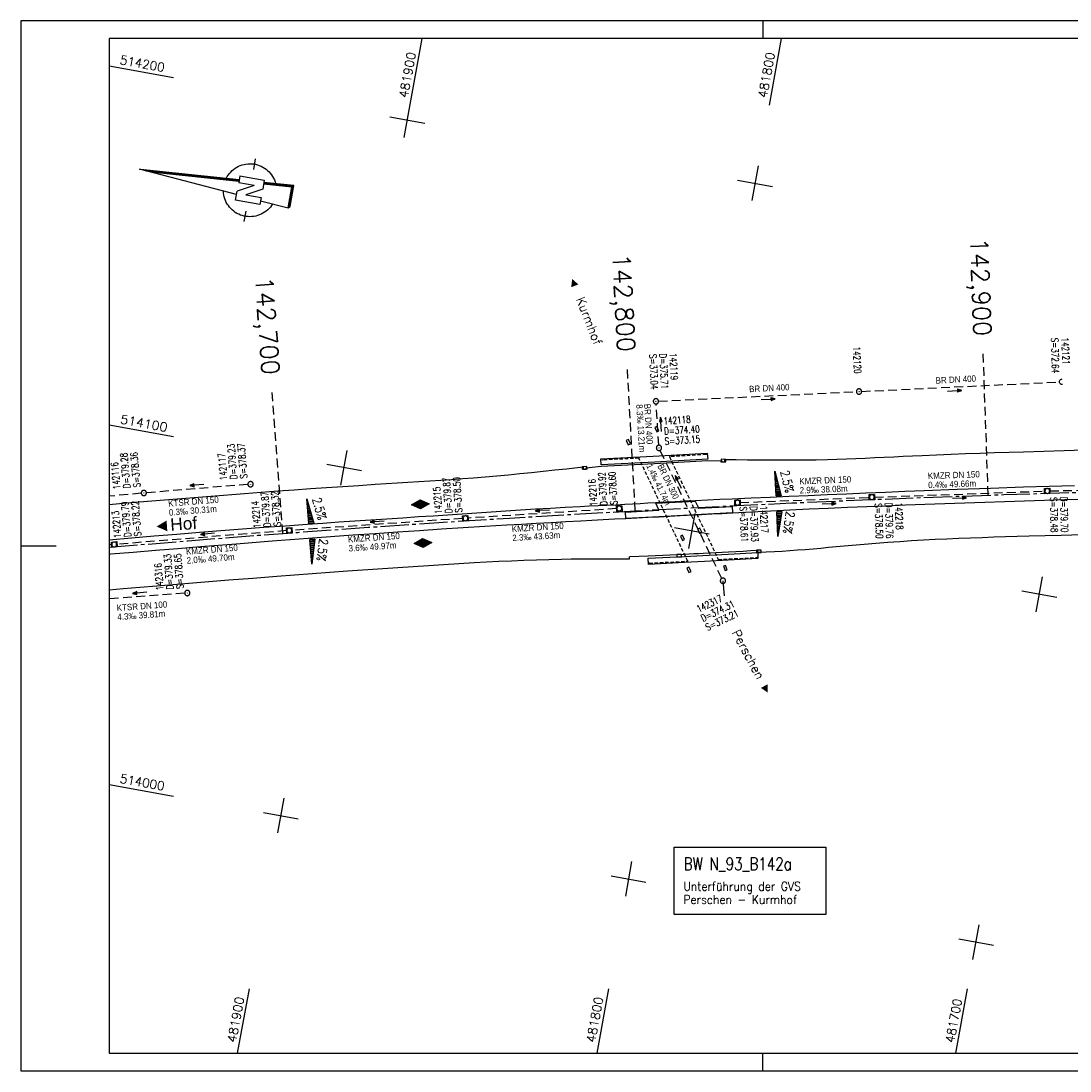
# Model space of a CAD drawing. Extents: x 4513916 to 4515051, y 5481959 to 5482256.
# Tile 1 of 5: x 4513916 to 4514213, y 5481959 to 5482256. Entities that reach past the tile are written whole.
import ezdxf
from ezdxf.enums import TextEntityAlignment as Align

# ---------------------------------------------------------------- set-up
doc = ezdxf.new("R2010")
doc.units = 0
doc.header["$LTSCALE"] = 10
doc.header["$MEASUREMENT"] = 0
for name, pattern in [('ACHSE', [5.5, 4, -0.5, 0.5, -0.5]), ('AUSGEZOGEN', [0]), ('LT00', [0]), ('LT17', [0.15, 0.1, -0.05]), ('STRICHLINIE2', [0.375, 0.25, -0.125])]:
    doc.linetypes.add(name, pattern=pattern)
doc.layers.get('0').update_dxf_attribs({"linetype": 'LT00'})
for name, color, linetype in [('-BESCH', 7, 'STRICHLINIE2'), ('-BESCH-nachrichtlich', 81, 'STRICHLINIE2'), ('-BKAN012', 140, 'LT00'), ('-BKAN013', 140, 'LT00'), ('-BSCH012', 5, 'LT00'), ('-BSCH013', 5, 'LT00'), ('-Halt-Pfeil', 4, 'LT00'), ('-RICHTUNG-NAME', 250, 'Continuous'), ('1401', 7, 'Continuous'), ('A-TEXT-KILOMETER', 30, 'LT17'), ('AX-020', 250, 'ACHSE'), ('BW-SCHRIFT', 20, 'AUSGEZOGEN'), ('HTP_OST', 11, 'LT00'), ('HTP_WEST', 11, 'LT00'), ('ORTSNAMEN', 7, 'Continuous'), ('QUER_OST', 11, 'LT00'), ('QUER_WEST', 11, 'LT00'), ('RAHMEN', 250, 'Continuous'), ('V_AFBR_BAB', 250, 'LT00'), ('V_BR_KAPPE', 30, 'LT00'), ('V_BR_WID', 30, 'LT17'), ('V_KA_MULD', 182, 'LT00'), ('V_KA_PRUF', 182, 'LT00'), ('V_RASTER', 250, 'LT00'), ('V_SINKK', 182, 'LT00'), ('V_UK_DURCH', 182, 'LT00')]:
    doc.layers.add(name, color=color, linetype=linetype)
doc.styles.add('Arial', font='arial.ttf')
doc.styles.add('Haltungsbeschriftung', font='arial.ttf', dxfattribs={"width": 0.75})
doc.styles.add('Kilometrierung', font='romans.shx')
doc.styles.add('ROMANS', font='romans.shx')
doc.styles.add('schachtbeschriftung', font='romans.shx', dxfattribs={"width": 0.75, "height": 0.2})
doc.styles.get("Standard").update_dxf_attribs({"font": 'romans.shx', "width": 0.8})

# ---------------------------------------------------------------- blocks, each defined once
blk = doc.blocks.new('SYMB1401')
at = {"color": 0, "linetype": 'ByBlock'}
for p, q in [((-0.397083, 0.691572), (0.022917, 6.361572)), ((0.392917, 0.691572), (-0.007083, 5.958572)), ((0.402917, 0.691572), (-0.002083, 6.025572)), ((0.412917, 0.691572), (0.002917, 6.092572)), ((0.422917, 0.691572), (0.007917, 6.159572)), ((0.432917, 0.691572), (0.012917, 6.226572)), ((0.442917, 0.691572), (0.017917, 6.293572)), ((0.022917, 6.361572), (0.452917, 0.691572)), ((0.352917, 0.691572), (-0.027083, 5.691572)), ((0.362917, 0.691572), (-0.022083, 5.758572)), ((0.372917, 0.691572), (-0.017083, 5.825572)), ((0.382917, 0.691572), (-0.012083, 5.892572)), ((-0.727083, -0.708428), (-0.727083, 0.691572)), ((-0.727083, 0.691572), (-0.217083, 0.691572)), ((0.272917, -0.198428), (-0.217083, 0.691572)), ((0.272917, -0.198428), (0.272917, 0.691572)), ((0.672917, 0.691572), (0.272917, 0.691572)), ((0.672917, 0.691572), (0.672917, -0.708428)), ((0.162917, -0.708428), (-0.327083, 0.181572)), ((-0.327083, 0.181572), (-0.327083, -0.708428)), ((-1.827083, -0.008428), (-1.227083, -0.008428)), ((1.172916, -0.008428), (1.772917, -0.008428)), ((-0.327083, -0.708428), (-0.727083, -0.708428)), ((-0.507083, -0.708428), (-0.627083, -2.308428)), ((0.672917, -0.708428), (0.162917, -0.708428)), ((0.572917, -2.308428), (0.452917, -0.708428)), ((0.582916, -2.318428), (0.462917, -0.708428)), ((0.682917, -2.408428), (0.552917, -0.708428)), ((-0.627083, -2.308428), (0.572917, -2.308428)), ((-0.617083, -2.318428), (0.582916, -2.318428))]:
    blk.add_line(p, q, dxfattribs=at)
for points in [[(-1.526069, -0.059916), (-1.526094, 0.050035), (-1.518071, 0.159693), (-1.502041, 0.268469), (-1.47809, 0.37578), (-1.446348, 0.481049), (-1.406984, 0.583712), (-1.360209, 0.683217), (-1.306276, 0.779032), (-1.245473, 0.87064), (-1.178126, 0.957552), (-1.104597, 1.0393), (-1.025281, 1.115445), (-0.940603, 1.185579), (-0.851018, 1.249326), (-0.757006, 1.306344), (-0.659072, 1.356326), (-0.557742, 1.399004), (-0.45356, 1.434149), (-0.347084, 1.461573)], [(0.392916, 1.431572), (0.497466, 1.396917), (0.599189, 1.354678), (0.697537, 1.305084), (0.791977, 1.248403), (0.882001, 1.184941), (0.967121, 1.11504), (1.04688, 1.039078), (1.120846, 0.957464), (1.18862, 0.87064), (1.249835, 0.779074), (1.304163, 0.68326), (1.351308, 0.583716), (1.391017, 0.480979), (1.423076, 0.375604), (1.44731, 0.268159), (1.463591, 0.159225), (1.471828, 0.049389), (1.471979, -0.060755)], [(-0.557083, -1.408428), (-0.658433, -1.365798), (-0.75639, -1.315862), (-0.850428, -1.258889), (-0.940044, -1.195184), (-1.024754, -1.125089), (-1.104106, -1.048981), (-1.177673, -0.967268), (-1.245061, -0.880388), (-1.305907, -0.788808), (-1.359886, -0.693019), (-1.406707, -0.593536), (-1.446119, -0.490891), (-1.477911, -0.385637), (-1.501912, -0.278338), (-1.517993, -0.169569), (-1.526069, -0.059916)], [(1.471979, -0.060755), (1.464042, -0.170612), (1.44806, -0.279591), (1.42412, -0.387102), (1.39235, -0.492564), (1.352922, -0.59541), (1.30605, -0.695083), (1.251985, -0.791045), (1.19102, -0.882778), (1.123485, -0.969787), (1.049743, -1.051603), (0.970192, -1.127784), (0.885263, -1.197918), (0.795414, -1.261626), (0.701129, -1.318565), (0.602918, -1.368428)], [(-0.607083, -2.328428), (0.592916, -2.328428), (0.472917, -0.708428)], [(-0.597083, -2.338428), (0.602917, -2.338428), (0.482917, -0.708428)], [(-0.587083, -2.348428), (0.612917, -2.348428), (0.492917, -0.708428)], [(-0.577083, -2.358428), (0.622917, -2.358428), (0.502917, -0.708428)], [(-0.567083, -2.368428), (0.632917, -2.368428), (0.512917, -0.708428)], [(-0.557083, -2.378428), (0.642917, -2.378428), (0.522917, -0.708428)], [(-0.547083, -2.388428), (0.652917, -2.388428), (0.532917, -0.708428)], [(-0.537083, -2.398428), (0.662917, -2.398428), (0.542917, -0.708428)], [(-0.532084, -2.403428), (0.672917, -2.403428), (0.547917, -0.708428)], [(-0.627083, -2.308428), (-0.527083, -2.408428), (0.682917, -2.408428)]]:
    blk.add_lwpolyline(points, dxfattribs=at)
blk = doc.blocks.new('SYMB1107')
at = {"color": 0, "linetype": 'ByBlock'}
for points in [[(-0.2, 0, 0), (-0.196157, 0.039018, 0), (-0.184776, 0.076537, 0), (-0.166294, 0.111114, 0), (-0.141421, 0.141421, 0), (-0.111114, 0.166294, 0), (-0.076537, 0.184776, 0), (-0.039018, 0.196157, 0), (0, 0.2, 0)], [(0, 0.2, 0), (0.039018, 0.196157, 0), (0.076537, 0.184776, 0), (0.111114, 0.166294, 0), (0.141421, 0.141421, 0), (0.166294, 0.111114, 0), (0.184776, 0.076537, 0), (0.196157, 0.039018, 0), (0.2, 0, 0)]]:
    blk.add_polyline3d(points, dxfattribs=at)
blk = doc.blocks.new('SYMB0003')
at = {"color": 0, "linetype": 'ByBlock'}
for p, q in [((-0.015712, 0), (0.010166, 0.012015)), ((0, -0.021257), (-0.015712, 0)), ((0.010166, 0.012015), (0, -0.021257))]:
    blk.add_line(p, q, dxfattribs=at)
for points in [[(-0.031395, 0.499013), (-0.093691, 0.491144), (-0.154509, 0.475528), (-0.21289, 0.452414), (-0.267913, 0.422164), (-0.318712, 0.385257), (-0.364484, 0.342274), (-0.404509, 0.293893), (-0.438154, 0.240877), (-0.464888, 0.184062), (-0.484292, 0.124345), (-0.496058, 0.062667), (-0.5, 0)], [(-0.5, 0), (-0.496058, -0.062667), (-0.484292, -0.124345), (-0.464888, -0.184062), (-0.438154, -0.240877), (-0.404509, -0.293893), (-0.364485, -0.342274), (-0.318712, -0.385257), (-0.267914, -0.422164), (-0.21289, -0.452414), (-0.154509, -0.475529), (-0.093691, -0.491144), (-0.031395, -0.499014), (0.031395, -0.499014)], [(0.5, 0), (0.496057, 0.062667), (0.484292, 0.124345), (0.464888, 0.184062), (0.438153, 0.240877), (0.404509, 0.293893), (0.364484, 0.342274), (0.318712, 0.385257), (0.267913, 0.422164), (0.21289, 0.452414), (0.154509, 0.475528), (0.093691, 0.491144), (0.031395, 0.499013), (-0.031395, 0.499013)], [(0.031395, -0.499014), (0.093691, -0.491144), (0.154509, -0.475529), (0.21289, -0.452414), (0.267914, -0.422164), (0.318712, -0.385257), (0.364485, -0.342274), (0.404509, -0.293893), (0.438154, -0.240877), (0.464889, -0.184062), (0.484292, -0.124345), (0.496058, -0.062667), (0.5, 0)]]:
    blk.add_lwpolyline(points, dxfattribs=at)
blk = doc.blocks.new('SYMB1210')
at = {"color": 0, "linetype": 'ByBlock'}
blk.add_line((0.018815, -0.179014), (0.055623, -0.17119), dxfattribs=at)
for points in [[(-0.2, -0.2), (-0.2, 0.2), (0.2, 0.2), (0.2, -0.2), (-0.2, -0.2)], [(0.018815, 0.179014), (-0.018815, 0.179014), (-0.055623, 0.17119), (-0.09, 0.155885), (-0.120444, 0.133766), (-0.145623, 0.105801), (-0.164438, 0.073213), (-0.176067, 0.037424), (-0.18, 0)], [(-0.18, 0), (-0.176067, -0.037424), (-0.164438, -0.073213), (-0.145623, -0.105801), (-0.120444, -0.133766), (-0.09, -0.155885), (-0.055623, -0.17119), (-0.018815, -0.179014), (0.018815, -0.179014)], [(0.18, 0), (0.176067, 0.037424), (0.164438, 0.073213), (0.145623, 0.105801), (0.120444, 0.133766), (0.09, 0.155885), (0.055623, 0.17119), (0.018815, 0.179014)], [(0.055623, -0.17119), (0.09, -0.155885), (0.120444, -0.133766), (0.145623, -0.105801), (0.164438, -0.073213), (0.176067, -0.037424), (0.18, 0)]]:
    blk.add_lwpolyline(points, dxfattribs=at)
blk = doc.blocks.new('SYMB0011')
at = {"color": 0, "linetype": 'ByBlock'}
for p, q in [((0.5, 0), (-0.5, 0)), ((0, 0.5), (0, -0.5))]:
    blk.add_line(p, q, dxfattribs=at)
blk = doc.blocks.new('SYMB0652')
at = {"color": 0, "linetype": 'ByBlock'}
blk.add_lwpolyline([(-0.15, -0.075), (0.15, -0.075), (0.15, 0.075), (-0.15, 0.075), (-0.15, -0.075)], dxfattribs=at)
blk = doc.blocks.new('SYMB0071')
at = {"color": 0, "linetype": 'ByBlock'}
for p, q in [((-0.5, 0), (0, 0.25)), ((0, -0.25), (-0.5, 0)), ((-0.5, 0), (-0.5, 0)), ((-0.48, -0.01), (-0.48, 0.01)), ((-0.46, -0.02), (-0.46, 0.02)), ((-0.44, -0.03), (-0.44, 0.03)), ((-0.42, -0.04), (-0.42, 0.04)), ((-0.4, -0.05), (-0.4, 0.05)), ((-0.38, -0.06), (-0.38, 0.06)), ((-0.36, -0.07), (-0.36, 0.07)), ((-0.34, -0.08), (-0.34, 0.08)), ((-0.32, -0.09), (-0.32, 0.09)), ((-0.3, -0.1), (-0.3, 0.1)), ((-0.28, -0.11), (-0.28, 0.11)), ((-0.26, -0.12), (-0.26, 0.12)), ((-0.24, -0.13), (-0.24, 0.13)), ((-0.22, -0.14), (-0.22, 0.14)), ((-0.2, -0.15), (-0.2, 0.15)), ((-0.18, -0.16), (-0.18, 0.16)), ((-0.16, -0.17), (-0.16, 0.17)), ((-0.14, -0.18), (-0.14, 0.18)), ((-0.12, -0.19), (-0.12, 0.19)), ((-0.1, -0.2), (-0.1, 0.2)), ((-0.08, -0.21), (-0.08, 0.21)), ((-0.06, -0.22), (-0.06, 0.22)), ((-0.04, -0.23), (-0.04, 0.23)), ((-0.02, -0.24), (-0.02, 0.24)), ((0, 0.25), (0.5, 0)), ((0, -0.25), (0, 0.25)), ((0.5, 0), (0, -0.25)), ((0.02, -0.24), (0.02, 0.24)), ((0.04, -0.23), (0.04, 0.23)), ((0.06, -0.22), (0.06, 0.22)), ((0.08, -0.21), (0.08, 0.21)), ((0.1, -0.2), (0.1, 0.2)), ((0.12, -0.19), (0.12, 0.19)), ((0.14, -0.18), (0.14, 0.18)), ((0.16, -0.17), (0.16, 0.17)), ((0.18, -0.16), (0.18, 0.16)), ((0.2, -0.15), (0.2, 0.15)), ((0.22, -0.14), (0.22, 0.14)), ((0.24, -0.13), (0.24, 0.13)), ((0.26, -0.12), (0.26, 0.12)), ((0.28, -0.11), (0.28, 0.11)), ((0.3, -0.1), (0.3, 0.1)), ((0.32, -0.09), (0.32, 0.09)), ((0.34, -0.08), (0.34, 0.08)), ((0.36, -0.07), (0.36, 0.07)), ((0.38, -0.06), (0.38, 0.06)), ((0.4, -0.05), (0.4, 0.05)), ((0.42, -0.04), (0.42, 0.04)), ((0.44, -0.03), (0.44, 0.03)), ((0.46, -0.02), (0.46, 0.02)), ((0.48, -0.01), (0.48, 0.01))]:
    blk.add_line(p, q, dxfattribs=at)
blk = doc.blocks.new('A$C15010528')
at = {"layer": 'QUER_OST'}
for p, q in [((0.001, 0.693), (0, 0.693)), ((0.003, 0.663), (0.01, 0.664)), ((0.018, 0.634), (0.005, 0.633)), ((0.007, 0.603), (0.026, 0.605)), ((0.034, 0.575), (0.009, 0.573)), ((0.011, 0.544), (0.042, 0.546)), ((0.05, 0.516), (0.014, 0.514)), ((0.016, 0.484), (0.059, 0.487)), ((0.067, 0.457), (0.018, 0.454)), ((0.02, 0.424), (0.075, 0.428)), ((0.083, 0.398), (0.022, 0.394)), ((0.025, 0.364), (0.091, 0.369)), ((0.1, 0.339), (0.027, 0.334)), ((0.029, 0.304), (0.108, 0.31)), ((0.116, 0.28), (0.031, 0.274)), ((0.033, 0.244), (0.124, 0.251)), ((0.132, 0.222), (0.036, 0.214)), ((0.038, 0.185), (0.14, 0.192)), ((0.149, 0.163), (0.04, 0.155)), ((0.042, 0.125), (0.157, 0.133)), ((0.165, 0.104), (0.044, 0.095)), ((0.047, 0.065), (0.173, 0.074)), ((0.181, 0.045), (0.049, 0.035)), ((0.051, 0.005), (0.19, 0.015))]:
    blk.add_line(p, q, dxfattribs=at)
blk.add_lwpolyline([(0.191, 0.01), (0.051, 0), (0, 0.698), (0.191, 0.01)], dxfattribs=at)
at = {"layer": 'QUER_OST', "style": 'ROMANS', "width": 0.8}
blk.add_text('2.5%', height=0.25, rotation=285.5097, dxfattribs=at).set_placement((0.15, 0.689))
blk = doc.blocks.new('SYMB0070')
at = {"color": 0, "linetype": 'ByBlock'}
for p, q in [((-0.5, 0), (0.2, 0)), ((0.5, 0), (0.2, 0.1)), ((0.2, 0.1), (0.2, 0)), ((0.468, 0), (0.21, 0.086)), ((0.21, 0.086), (0.21, -0.086)), ((0.21, -0.086), (0.468, 0)), ((0.22, -0.072), (0.437, 0)), ((0.23, -0.058), (0.405, 0)), ((0.24, -0.045), (0.374, 0)), ((0.342, 0), (0.25, 0.031)), ((0.25, 0.031), (0.25, -0.031)), ((0.25, -0.031), (0.342, 0)), ((0.26, -0.017), (0.31, 0)), ((0.27, -0.003), (0.279, 0))]:
    blk.add_line(p, q, dxfattribs=at)
for points in [[(0.2, 0), (0.2, -0.1), (0.5, 0)], [(0.437, 0), (0.22, 0.072), (0.22, -0.072)], [(0.405, 0), (0.23, 0.058), (0.23, -0.058)], [(0.374, 0), (0.24, 0.045), (0.24, -0.045)], [(0.31, 0), (0.26, 0.017), (0.26, -0.017)], [(0.279, 0), (0.27, 0.003), (0.27, -0.003)]]:
    blk.add_lwpolyline(points, dxfattribs=at)

msp = doc.modelspace()

# ---------------------------------------------------------------- linework, layer by layer
at = {"layer": '-BESCH'}
for p, q in [((4514096.28, 5482136.45), (4514095.53, 5482148.13)), ((4514114.11, 5482098.77), (4514096.65, 5482135.02)), ((4513979.99, 5482125.36), (4513951.28, 5482123)), ((4514206.98, 5482123.52), (4514255.9, 5482124.64)), ((4513949.79, 5482122.87), (4513940.76, 5482122.03)), ((4514119.31, 5482120.24), (4514155.86, 5482121.71)), ((4514157.35, 5482121.76), (4514205.49, 5482123.47)), ((4514084.35, 5482118.51), (4514042.31, 5482115.83)), ((4514040.81, 5482115.73), (4513992.45, 5482112.4)), ((4513990.96, 5482112.29), (4513942.91, 5482108.43)), ((4513941.41, 5482108.31), (4513940.76, 5482108.25)), ((4513962.09, 5482094.59), (4513940.76, 5482092.99))]:
    msp.add_line(p, q, dxfattribs=at)
at = {"layer": '-BESCH-nachrichtlich'}
for p, q in [((4514153.7, 5482151.67), (4514209.69, 5482154.35)), ((4514096.22, 5482148.91), (4514152.21, 5482151.6))]:
    msp.add_line(p, q, dxfattribs=at)
at = {"layer": '-BSCH013'}
msp.add_line((4514114.43, 5482098.1), (4514114.76, 5482093.89), dxfattribs=at)
at = {"layer": 'A-TEXT-KILOMETER', "ltscale": 2.5}
for p, q in [((4514189.52, 5482122.33), (4514188.11, 5482162.3)), ((4514089.62, 5482117.91), (4514087.41, 5482157.84)), ((4513989.83, 5482111.49), (4513986.85, 5482151.38))]:
    msp.add_line(p, q, dxfattribs=at)
at = {"layer": 'AX-020', "ltscale": 0.2, "flags": 128}
msp.add_lwpolyline([(4513940.76, 5482107.61), (4513943.02, 5482107.8), (4513962.97, 5482109.43), (4513982.92, 5482110.98), (4513994.13, 5482111.81), (4514014.1, 5482113.24), (4514034.06, 5482114.59), (4514054.04, 5482115.85), (4514074.01, 5482117.04), (4514094, 5482118.15), (4514113.98, 5482119.17), (4514133.97, 5482120.12), (4514153.97, 5482120.99), (4514173.97, 5482121.77), (4514193.97, 5482122.48), (4514213.97, 5482123.11), (4514233.97, 5482123.66), (4514253.98, 5482124.12), (4514273.99, 5482124.51), (4514294, 5482124.82), (4514314.01, 5482125.05), (4514334.03, 5482125.19), (4514354.04, 5482125.26), (4514374.05, 5482125.25), (4514394.06, 5482125.16), (4514414.08, 5482124.98), (4514434.09, 5482124.73), (4514454.1, 5482124.4), (4514474.11, 5482123.98), (4514494.11, 5482123.49), (4514514.12, 5482122.92), (4514534.12, 5482122.27), (4514554.12, 5482121.53), (4514574.12, 5482120.72), (4514594.11, 5482119.83), (4514614.1, 5482118.86), (4514634.09, 5482117.81), (4514654.07, 5482116.67), (4514674.04, 5482115.46), (4514694.01, 5482114.17), (4514713.98, 5482112.8), (4514733.94, 5482111.35), (4514753.89, 5482109.82), (4514773.84, 5482108.21), (4514793.78, 5482106.51), (4514813.72, 5482104.74), (4514833.65, 5482102.89), (4514853.57, 5482100.97), (4514865.76, 5482099.73)], dxfattribs=at)
at = {"layer": 'BW-SCHRIFT'}
msp.add_lwpolyline([(4514100.59, 5482022.8), (4514143.58, 5482022.8), (4514143.58, 5482003.69), (4514100.59, 5482003.69)], close=True, dxfattribs=at)
at = {"layer": 'QUER_OST'}
for p, q in [((4513996.71, 5482121.27), (4513996.7, 5482121.27)), ((4513996.72, 5482120.97), (4513996.79, 5482120.98)), ((4513996.88, 5482120.68), (4513996.75, 5482120.67)), ((4513996.77, 5482120.37), (4513996.96, 5482120.39)), ((4513997.04, 5482120.09), (4513996.79, 5482120.07)), ((4513996.81, 5482119.77), (4513997.12, 5482119.8)), ((4513997.2, 5482119.5), (4513996.83, 5482119.48)), ((4513996.86, 5482119.18), (4513997.28, 5482119.21)), ((4513997.37, 5482118.91), (4513996.88, 5482118.88)), ((4513996.9, 5482118.58), (4513997.45, 5482118.62)), ((4513997.53, 5482118.32), (4513996.92, 5482118.28)), ((4513996.94, 5482117.98), (4513997.61, 5482118.03)), ((4513997.69, 5482117.73), (4513996.97, 5482117.68)), ((4513996.99, 5482117.38), (4513997.78, 5482117.44)), ((4513997.86, 5482117.14), (4513997.01, 5482117.08)), ((4513997.03, 5482116.78), (4513997.94, 5482116.85)), ((4513998.02, 5482116.55), (4513997.05, 5482116.48)), ((4513997.08, 5482116.18), (4513998.1, 5482116.26)), ((4513998.18, 5482115.96), (4513997.1, 5482115.89)), ((4513997.12, 5482115.59), (4513998.27, 5482115.67)), ((4513998.35, 5482115.38), (4513997.14, 5482115.29)), ((4513997.16, 5482114.99), (4513998.43, 5482115.08)), ((4513998.51, 5482114.79), (4513997.19, 5482114.69)), ((4513997.21, 5482114.39), (4513998.59, 5482114.49))]:
    msp.add_line(p, q, dxfattribs=at)
msp.add_lwpolyline([(4513998.61, 5482114.44), (4513997.21, 5482114.34), (4513996.7, 5482121.32), (4513998.61, 5482114.44)], dxfattribs=at)
at = {"layer": 'QUER_WEST'}
for p, q in [((4514131.07, 5482117.64), (4514129.68, 5482117.57)), ((4514129.7, 5482117.27), (4514131.03, 5482117.33)), ((4514130.98, 5482117.03), (4514129.71, 5482116.97)), ((4514129.73, 5482116.67), (4514130.93, 5482116.73)), ((4514130.89, 5482116.43), (4514129.74, 5482116.37)), ((4514129.75, 5482116.07), (4514130.84, 5482116.12)), ((4514130.8, 5482115.82), (4514129.77, 5482115.77)), ((4514129.78, 5482115.47), (4514130.75, 5482115.52)), ((4514130.7, 5482115.22), (4514129.8, 5482115.17)), ((4514129.81, 5482114.87), (4514130.66, 5482114.91)), ((4514130.61, 5482114.61), (4514129.82, 5482114.57)), ((4514129.84, 5482114.27), (4514130.57, 5482114.31)), ((4514130.52, 5482114.01), (4514129.85, 5482113.98)), ((4514129.86, 5482113.68), (4514130.47, 5482113.7)), ((4514130.43, 5482113.4), (4514129.88, 5482113.38)), ((4514129.89, 5482113.08), (4514130.38, 5482113.1)), ((4514130.34, 5482112.8), (4514129.91, 5482112.78)), ((4514129.92, 5482112.48), (4514130.29, 5482112.49)), ((4513998.93, 5482109.85), (4513997.55, 5482109.75)), ((4513997.57, 5482109.45), (4513998.9, 5482109.55)), ((4514130.24, 5482112.19), (4514129.93, 5482112.18)), ((4514129.95, 5482111.88), (4514130.2, 5482111.89)), ((4514130.15, 5482111.59), (4514129.96, 5482111.58)), ((4514129.98, 5482111.28), (4514130.11, 5482111.28)), ((4514130.06, 5482110.98), (4514129.99, 5482110.98)), ((4514130, 5482110.68), (4514130.01, 5482110.68)), ((4513998.86, 5482109.25), (4513997.59, 5482109.15)), ((4513997.61, 5482108.85), (4513998.82, 5482108.94)), ((4513998.78, 5482108.64), (4513997.64, 5482108.55)), ((4513997.66, 5482108.26), (4513998.74, 5482108.34)), ((4513998.71, 5482108.03), (4513997.68, 5482107.96)), ((4513997.7, 5482107.66), (4513998.67, 5482107.73)), ((4513998.63, 5482107.42), (4513997.72, 5482107.36)), ((4513997.75, 5482107.06), (4513998.59, 5482107.12)), ((4513998.56, 5482106.82), (4513997.77, 5482106.76)), ((4513997.79, 5482106.46), (4513998.52, 5482106.51)), ((4513998.48, 5482106.21), (4513997.81, 5482106.16)), ((4513997.83, 5482105.86), (4513998.44, 5482105.91)), ((4513998.4, 5482105.6), (4513997.86, 5482105.56)), ((4513997.88, 5482105.26), (4513998.37, 5482105.3)), ((4513998.33, 5482105), (4513997.9, 5482104.96)), ((4513997.92, 5482104.67), (4513998.29, 5482104.69)), ((4513998.25, 5482104.39), (4513997.94, 5482104.37)), ((4513997.97, 5482104.07), (4513998.21, 5482104.09)), ((4513998.18, 5482103.78), (4513997.99, 5482103.77)), ((4513998.01, 5482103.47), (4513998.14, 5482103.48)), ((4513998.1, 5482103.17), (4513998.03, 5482103.17)), ((4513998.05, 5482102.87), (4513998.06, 5482102.87))]:
    msp.add_line(p, q, dxfattribs=at)
for points in [[(4514131.08, 5482117.69), (4514130.01, 5482110.63), (4514129.68, 5482117.62), (4514131.08, 5482117.69)], [(4513998.94, 5482109.9), (4513998.06, 5482102.82), (4513997.54, 5482109.8), (4513998.94, 5482109.9)]]:
    msp.add_lwpolyline(points, dxfattribs=at)
at = {"layer": 'RAHMEN'}
for p, q in [((4514125.76, 5482256.45), (4514125.76, 5482251.45)), ((4513915.76, 5482107.95), (4513925.76, 5482107.95)), ((4514125.76, 5481959.45), (4514125.76, 5481964.45))]:
    msp.add_line(p, q, dxfattribs=at)
for points in [[(4513915.76, 5481959.45), (4515050.76, 5481959.45), (4515050.76, 5482256.45), (4513915.76, 5482256.45), (4513915.76, 5481959.45)], [(4513940.76, 5481964.45), (4514865.76, 5481964.45), (4514865.76, 5482251.45), (4513940.76, 5482251.45), (4513940.76, 5481964.45)]]:
    msp.add_lwpolyline(points, dxfattribs=at)
at = {"layer": 'V_AFBR_BAB'}
for p, q in [((4514124.29, 5482106.16), (4514124.34, 5482106.67)), ((4514087.96, 5482104.33), (4514087.98, 5482104.84))]:
    msp.add_line(p, q, dxfattribs=at)
for points in [[(4514216.71, 5482135.04), (4514210.98, 5482134.88), (4514205.26, 5482134.71), (4514199.53, 5482134.53), (4514195.43, 5482134.41), (4514191.32, 5482134.27), (4514187.22, 5482134.14), (4514183.11, 5482133.99), (4514179.01, 5482133.84), (4514174.91, 5482133.67), (4514170.8, 5482133.49), (4514168.12, 5482133.36), (4514165.44, 5482133.23), (4514162.77, 5482133.1), (4514160.09, 5482132.97), (4514157.41, 5482132.84), (4514154.73, 5482132.72), (4514152.05, 5482132.61), (4514149.37, 5482132.5), (4514146.69, 5482132.41), (4514144.01, 5482132.34), (4514140.78, 5482132.27), (4514137.56, 5482132.23), (4514134.33, 5482132.21), (4514131.1, 5482132.21), (4514127.87, 5482132.22), (4514124.64, 5482132.24), (4514121.41, 5482132.27), (4514118.18, 5482132.31), (4514114.95, 5482132.35)], [(4514074.9, 5482130.24), (4514070.15, 5482129.72), (4514066.87, 5482129.37), (4514063.58, 5482129.02), (4514060.29, 5482128.67), (4514056.99, 5482128.34), (4514053.7, 5482128.02), (4514050.41, 5482127.71), (4514047.11, 5482127.41), (4514043.82, 5482127.14), (4514040.73, 5482126.9), (4514037.64, 5482126.67), (4514034.55, 5482126.46), (4514031.46, 5482126.26), (4514028.37, 5482126.06), (4514025.28, 5482125.87), (4514022.19, 5482125.68), (4514019.1, 5482125.49), (4514016.01, 5482125.3), (4514011.42, 5482125.01), (4514006.84, 5482124.71), (4514002.25, 5482124.39), (4513997.66, 5482124.07), (4513993.08, 5482123.74), (4513988.49, 5482123.41), (4513978.98, 5482122.7), (4513969.47, 5482121.96), (4513959.96, 5482121.21), (4513952.77, 5482120.62), (4513945.59, 5482120.02), (4513940.76, 5482119.62)], [(4514074.9, 5482130.24), (4514074.98, 5482129.64), (4514075.72, 5482129.72), (4514075.7, 5482130.02)], [(4514075.7, 5482130.02), (4514079.95, 5482130.5), (4514095.03, 5482131.32), (4514110.12, 5482132.11), (4514114.13, 5482132.06)], [(4514114.13, 5482132.06), (4514114.16, 5482131.76), (4514114.92, 5482131.75), (4514114.95, 5482132.35)], [(4514213.91, 5482125.01), (4514206.73, 5482124.79), (4514199.54, 5482124.56), (4514190.16, 5482124.24), (4514180.77, 5482123.9), (4514171.39, 5482123.54), (4514165.89, 5482123.32), (4514160.4, 5482123.1), (4514154.91, 5482122.87), (4514149.41, 5482122.64), (4514143.92, 5482122.4), (4514138.54, 5482122.17), (4514133.17, 5482121.94), (4514127.8, 5482121.71), (4514122.42, 5482121.47), (4514117.05, 5482121.22), (4514113.54, 5482121.06), (4514110.04, 5482120.89), (4514106.53, 5482120.72), (4514103.75, 5482120.59), (4514100.96, 5482120.45), (4514098.18, 5482120.31), (4514095.4, 5482120.16), (4514093.21, 5482120.04), (4514091.03, 5482119.91), (4514088.85, 5482119.79), (4514086.66, 5482119.67), (4514084.14, 5482119.54), (4514081.61, 5482119.41), (4514079.09, 5482119.29), (4514076.56, 5482119.17), (4514074.03, 5482119.04), (4514069.82, 5482118.82), (4514065.61, 5482118.58), (4514061.39, 5482118.33), (4514057.18, 5482118.07), (4514052.97, 5482117.81), (4514048.86, 5482117.54), (4514044.75, 5482117.26), (4514040.64, 5482116.99), (4514036.53, 5482116.71), (4514032.42, 5482116.43), (4514028.31, 5482116.15), (4514023.79, 5482115.85), (4514019.28, 5482115.55), (4514014.77, 5482115.25), (4514010.25, 5482114.95), (4514005.74, 5482114.65), (4514001.23, 5482114.34), (4513996.72, 5482114.02), (4513990.62, 5482113.59), (4513984.53, 5482113.14), (4513978.44, 5482112.68), (4513972.35, 5482112.2), (4513966.26, 5482111.72), (4513959.86, 5482111.21), (4513953.47, 5482110.69), (4513947.07, 5482110.16), (4513940.76, 5482109.63)], [(4514216.85, 5482121.14), (4514211.17, 5482120.99), (4514205.49, 5482120.83), (4514199.8, 5482120.66), (4514194.16, 5482120.48), (4514188.52, 5482120.29), (4514182.88, 5482120.1), (4514177.23, 5482119.89), (4514171.59, 5482119.68), (4514166.12, 5482119.48), (4514160.64, 5482119.26), (4514155.17, 5482119.04), (4514149.7, 5482118.81), (4514144.22, 5482118.57), (4514138.81, 5482118.32), (4514133.41, 5482118.06), (4514128, 5482117.79), (4514122.59, 5482117.52), (4514117.18, 5482117.23), (4514114.24, 5482117.08), (4514111.31, 5482116.92), (4514108.37, 5482116.76), (4514102.37, 5482116.44), (4514096.38, 5482116.14), (4514093.23, 5482115.98), (4514090.08, 5482115.82), (4514086.94, 5482115.66), (4514083.75, 5482115.49), (4514080.56, 5482115.32), (4514077.37, 5482115.15), (4514074.19, 5482114.98), (4514069.99, 5482114.75), (4514065.8, 5482114.52), (4514061.61, 5482114.29), (4514057.42, 5482114.06), (4514053.23, 5482113.82), (4514047.07, 5482113.45), (4514040.91, 5482113.07), (4514034.76, 5482112.68), (4514028.6, 5482112.28), (4514022.29, 5482111.85), (4514015.98, 5482111.42), (4514009.67, 5482110.97), (4514003.37, 5482110.52), (4513997.06, 5482110.05), (4513986.89, 5482109.29), (4513976.71, 5482108.5), (4513966.54, 5482107.7), (4513960.19, 5482107.18), (4513953.85, 5482106.66), (4513947.5, 5482106.13), (4513941.15, 5482105.59), (4513940.76, 5482105.56)], [(4514124.29, 5482106.16), (4514129, 5482106.39), (4514131.19, 5482106.52), (4514133.38, 5482106.66), (4514135.56, 5482106.82), (4514137.74, 5482107), (4514139.93, 5482107.19), (4514142.11, 5482107.38), (4514144.29, 5482107.58), (4514147.65, 5482107.88), (4514151.01, 5482108.17), (4514154.38, 5482108.46), (4514157.74, 5482108.73), (4514161.1, 5482108.99), (4514164.47, 5482109.23), (4514167.83, 5482109.46), (4514171.2, 5482109.67), (4514174.52, 5482109.85), (4514177.83, 5482110.01), (4514181.15, 5482110.15), (4514184.47, 5482110.28), (4514187.79, 5482110.39), (4514191.11, 5482110.5), (4514194.43, 5482110.6), (4514197.75, 5482110.69), (4514201.07, 5482110.78), (4514210.19, 5482111.03), (4514219.31, 5482111.27)], [(4514124.34, 5482106.67), (4514122.26, 5482106.54), (4514120.17, 5482106.41), (4514118.09, 5482106.29), (4514116, 5482106.18), (4514114.21, 5482106.09), (4514112.42, 5482106.01), (4514110.63, 5482105.93), (4514108.84, 5482105.84), (4514107.51, 5482105.77), (4514106.19, 5482105.7), (4514104.87, 5482105.62), (4514103.55, 5482105.55), (4514101.49, 5482105.44), (4514099.44, 5482105.34), (4514097.38, 5482105.25), (4514095.33, 5482105.16), (4514093.27, 5482105.07), (4514087.98, 5482104.84)], [(4513940.76, 5482095.57), (4513944.66, 5482095.9), (4513949.44, 5482096.31), (4513954.22, 5482096.72), (4513961, 5482097.28), (4513967.78, 5482097.83), (4513974.56, 5482098.37), (4513981.34, 5482098.89), (4513988.13, 5482099.41), (4513998.13, 5482100.15), (4514008.14, 5482100.88), (4514018.14, 5482101.59), (4514022.45, 5482101.88), (4514026.75, 5482102.18), (4514031.06, 5482102.46), (4514035.37, 5482102.73), (4514039.68, 5482103), (4514043.99, 5482103.25), (4514047.51, 5482103.44), (4514051.04, 5482103.62), (4514054.57, 5482103.79), (4514058.1, 5482103.93), (4514061.64, 5482104.06), (4514065.17, 5482104.17), (4514068.7, 5482104.25), (4514071.45, 5482104.29), (4514074.2, 5482104.32), (4514076.96, 5482104.33), (4514079.71, 5482104.34), (4514082.46, 5482104.34), (4514085.21, 5482104.34), (4514087.96, 5482104.33)]]:
    msp.add_lwpolyline(points, dxfattribs=at)
at = {"layer": 'V_BR_KAPPE'}
msp.add_line((4514093.36, 5482102.76), (4514093.25, 5482104.48), dxfattribs=at)
for points in [[(4514109.98, 5482134.16), (4514110.12, 5482132.48), (4514095.13, 5482131.7), (4514079.94, 5482130.92), (4514079.84, 5482132.57), (4514094.69, 5482133.34), (4514109.98, 5482134.16)], [(4514086.94, 5482115.75), (4514086.88, 5482117.56), (4514096.33, 5482118.07), (4514096.22, 5482118.32), (4514095.4, 5482120.09), (4514106.55, 5482120.67), (4514107.38, 5482118.89), (4514107.48, 5482118.62), (4514117.04, 5482119.14), (4514117.17, 5482117.3), (4514108.38, 5482116.85), (4514096.38, 5482116.22), (4514086.94, 5482115.75)], [(4514093.25, 5482104.48), (4514103.6, 5482105.02), (4514108.78, 5482105.29), (4514115.95, 5482105.63), (4514124.31, 5482106.11)], [(4514124.31, 5482106.11), (4514124.33, 5482104.37), (4514115.94, 5482103.92), (4514109.25, 5482103.58), (4514103.58, 5482103.31), (4514093.36, 5482102.76)]]:
    msp.add_lwpolyline(points, dxfattribs=at)
at = {"layer": 'V_BR_WID'}
for points in [[(4514109.7, 5482133.79), (4514099.27, 5482133.23), (4514113.13, 5482104.13), (4514124.15, 5482104.71)], [(4514093.58, 5482103.09), (4514104.47, 5482103.67), (4514090.64, 5482132.79), (4514080.21, 5482132.24)]]:
    msp.add_lwpolyline(points, dxfattribs=at)
at = {"layer": 'V_RASTER'}
for p, q in [((4514024.22, 5482223.54), (4514029.3, 5482251.45)), ((4514130.94, 5482251.45), (4514127.51, 5482232.62)), ((4513940.76, 5482243.8), (4513958.96, 5482240.49)), ((4514020.19, 5482229.35), (4514030.03, 5482227.56)), ((4514124.39, 5482215.48), (4514122.61, 5482205.64)), ((4514118.58, 5482211.46), (4514128.42, 5482209.67)), ((4513958.97, 5482138.85), (4513940.76, 5482142.16)), ((4514006.32, 5482125.15), (4514008.11, 5482134.99)), ((4514012.14, 5482129.18), (4514002.3, 5482130.97)), ((4514106.5, 5482117.1), (4514104.71, 5482107.26)), ((4514110.52, 5482111.28), (4514100.69, 5482113.07)), ((4514203.1, 5482089.36), (4514204.89, 5482099.2)), ((4514208.91, 5482093.39), (4514199.07, 5482095.18)), ((4513940.76, 5482040.52), (4513958.96, 5482037.21)), ((4513988.43, 5482026.77), (4513990.22, 5482036.6)), ((4513984.4, 5482032.58), (4513994.24, 5482030.79)), ((4514088.6, 5482018.71), (4514086.82, 5482008.87)), ((4514082.79, 5482014.68), (4514092.63, 5482012.9)), ((4514185.2, 5481990.98), (4514186.99, 5482000.81)), ((4514181.18, 5481996.79), (4514191.02, 5481995)), ((4513977.09, 5481964.45), (4513980.4, 5481982.65)), ((4514082.05, 5481982.65), (4514078.73, 5481964.45)), ((4514180.38, 5481964.45), (4514183.69, 5481982.65))]:
    msp.add_line(p, q, dxfattribs=at)

# ---------------------------------------------------------------- block references
at = {"layer": '-BESCH-nachrichtlich', "xscale": 1.499999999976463, "yscale": 1.499999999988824, "zscale": 1.5, "rotation": 1.22031522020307e-10}
msp.add_blockref('SYMB0003', (4514152.95, 5482151.63), dxfattribs=at)
at = {"layer": '-Halt-Pfeil', "yscale": 4.000000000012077, "zscale": 4}
for p, xscale, rotation in [((4514180.02, 5482151.87), 3.999999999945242, 2.999999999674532), ((4514127.22, 5482149.45), 3.999999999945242, 2.999999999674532), ((4514096.9, 5482142.35), 3.999999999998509, 93.68845999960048), ((4514101.83, 5482126.05), 3.99999999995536, 115.7111199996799), ((4513965.55, 5482125.18), 3.999999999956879, 184.7052799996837), ((4514181.4, 5482121.52), 4.000000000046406, 2.032180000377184), ((4514063.31, 5482118), 3.999999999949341, 183.6428700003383), ((4514144.48, 5482119.91), 3.999999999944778, 2.301650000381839), ((4514016.56, 5482114.87), 4.000000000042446, 183.9408599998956), ((4513968.53, 5482111.37), 3.999999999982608, 184.5859100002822), ((4513949.34, 5482094.7), 4.00000000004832, 184.2844499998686)]:
    msp.add_blockref('SYMB0070', p, dxfattribs=dict(at, xscale=xscale, rotation=rotation))
at = {"xscale": 10.00000000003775, "yscale": 9.999999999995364, "zscale": 10, "rotation": 358.4470839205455}
msp.add_blockref('A$C15010528', (4514128.96, 5482122.13), dxfattribs=at)
at = {"layer": '1401', "xscale": 5.000000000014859, "yscale": 4.999999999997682, "zscale": 5, "rotation": 79.69140999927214}
msp.add_blockref('SYMB1401', (4513980.55, 5482208.72), dxfattribs=at)
at = {"layer": 'HTP_OST', "xscale": 5.000000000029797, "yscale": 4.999999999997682, "zscale": 5, "rotation": 3.800579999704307}
msp.add_blockref('SYMB0071', (4514028.8, 5482119.75), dxfattribs=at)
at = {"layer": 'HTP_WEST', "xscale": 5.000000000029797, "yscale": 4.999999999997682, "zscale": 5, "rotation": 3.800579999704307}
msp.add_blockref('SYMB0071', (4514029.53, 5482108.78), dxfattribs=at)
at = {"layer": 'V_BR_WID', "xscale": 0.09999999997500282, "yscale": 0.09999999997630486, "zscale": 0.1, "rotation": 8.686730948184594e-10}
for p in [(4514099.27, 5482133.23), (4514109.7, 5482133.79), (4514080.21, 5482132.24), (4514090.64, 5482132.79), (4514104.47, 5482103.67), (4514113.13, 5482104.13), (4514124.15, 5482104.71), (4514093.58, 5482103.09)]:
    msp.add_blockref('SYMB0011', p, dxfattribs=at)
at = {"layer": 'V_KA_MULD', "yscale": 3.799999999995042, "zscale": 3.8}
for p, xscale, rotation in [((4514206.23, 5482123.5), 3.799999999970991, 0.9999999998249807), ((4514156.6, 5482121.74), 3.800000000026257, 1.708465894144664), ((4514085.1, 5482118.55), 3.799999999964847, 3.401787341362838), ((4514118.56, 5482120.21), 3.800000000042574, 2.147171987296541), ((4514041.56, 5482115.78), 3.800000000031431, 4.187464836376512), ((4513991.7, 5482112.35), 3.799999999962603, 4.13110091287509), ((4513942.16, 5482108.37), 3.800000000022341, 4.046376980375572)]:
    msp.add_blockref('SYMB1210', p, dxfattribs=dict(at, xscale=xscale, rotation=rotation))
at = {"layer": 'V_KA_PRUF', "xscale": 1.499999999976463, "yscale": 1.499999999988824, "zscale": 1.5, "rotation": 1.22031522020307e-10}
for p in [(4514095.48, 5482148.88), (4514096.33, 5482135.7), (4513980.74, 5482125.42), (4513950.53, 5482122.94), (4514114.43, 5482098.1), (4513962.84, 5482094.64)]:
    msp.add_blockref('SYMB0003', p, dxfattribs=at)
at = {"layer": 'V_SINKK', "yscale": 4.499999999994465}
for p, xscale, zscale, rotation in [((4514095.73, 5482141.03), 4.500000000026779, 4.5, 295.0014979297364), ((4514087.66, 5482137.32), 4.499999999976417, 4.5, 294.2342092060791), ((4514075.26, 5482130.06), 4.500000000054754, 4.5, 186.9074934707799), ((4514114.57, 5482132.11), 4.499999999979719, 4.5, 357.6959337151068), ((4514107.88, 5482112.27), 4.49999999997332, 4.5, 296.0643895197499), ((4514103, 5482110.25), 4.500000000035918, 4.5, 294.830248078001), ((4514124.59, 5482106.42), 4.500000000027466, 4.5, 3.01528689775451), ((4514102.08, 5482105.23), 4.500000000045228, 4.5, 359.999999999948), ((4514104.79, 5482101.2), 4.500000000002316, 4.5, 297.1459750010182), ((4514115.11, 5482101.72), 4.500000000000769, 4.500000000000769, 290.4212166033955)]:
    msp.add_blockref('SYMB0652', p, dxfattribs=dict(at, xscale=xscale, zscale=zscale, rotation=rotation))
at = {"layer": 'V_UK_DURCH', "xscale": 3.999999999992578, "yscale": 4.000000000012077, "zscale": 4, "rotation": 92.87964532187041}
msp.add_blockref('SYMB1107', (4514210.48, 5482154.39), dxfattribs=at)

# ---------------------------------------------------------------- texts
at = {"layer": '-BKAN012', "style": 'Haltungsbeschriftung', "width": 0.9}
for s, rotation, p in [('KMZR DN 150', 2.3017, (4514136.09, 5482125.34)), ('KMZR DN 150', 2.0322, (4514172.46, 5482126.86)), ('2.9‰ 38.08m', 2.3017, (4514136.19, 5482122.78)), ('0.4‰ 49.66m', 2.0322, (4514172.55, 5482124.3)), ('KTSR DN 150', 4.7053, (4513957.5, 5482119.05)), ('0.3‰ 30.31m', 4.7053, (4513957.71, 5482116.5))]:
    msp.add_text(s, height=1.8, rotation=rotation, dxfattribs=at).set_placement(p)
at = {"layer": '-BKAN013', "style": 'Haltungsbeschriftung'}
for s, rotation, width, p in [('BR DN 400', 3, 0.9, (4514174.68, 5482153.85)), ('BR DN 400', 3, 0.9, (4514121.89, 5482151.43)), ('BR DN 400', 273.6885, 0.9, (4514092.12, 5482148.11)), ('8.3‰ 13.21m', 273.6885, 0.9, (4514089.88, 5482147.96)), ('1.4‰ 41.74m', 295.7111, 0.7, (4514092.69, 5482130.61)), ('BR DN 300', 295.7111, 0.7, (4514095.84, 5482130.58)), ('KMZR DN 150', 3.6429, 0.9, (4514054.72, 5482111.87)), ('KMZR DN 150', 3.9409, 0.9, (4514008.36, 5482108.93)), ('2.3‰ 43.63m', 3.6429, 0.9, (4514054.88, 5482109.32)), ('KMZR DN 150', 4.5859, 0.9, (4513962.53, 5482105.47)), ('3.6‰ 49.97m', 3.9409, 0.9, (4514008.54, 5482106.37)), ('2.0‰ 49.70m', 4.5859, 0.9, (4513962.73, 5482102.92)), ('KTSR DN 100', 4.2844, 0.9, (4513942.92, 5482089.51)), ('4.3‰ 39.81m', 4.2844, 0.9, (4513943.11, 5482086.96))]:
    msp.add_text(s, height=1.8, rotation=rotation, dxfattribs=dict(at, width=width)).set_placement(p)
at = {"layer": '-BSCH012', "style": 'schachtbeschriftung', "width": 0.75}
for s, rotation, p in [('S=372.64', 271.315, (4514207.35, 5482166.83)), ('142117', 94.7053, (4513974.11, 5482126.63)), ('D=379.23', 94.7053, (4513976.98, 5482126.87)), ('S=378.37', 94.7053, (4513979.85, 5482127.11)), ('142116', 95.3337, (4513943.89, 5482124.08)), ('D=379.28', 95.3337, (4513946.76, 5482124.34)), ('S=378.36', 95.3337, (4513949.62, 5482124.61)), ('S=378.48', 271.315, (4514207.02, 5482121.77)), ('D=379.70', 271.315, (4514209.9, 5482121.83)), ('S=378.61', 272.3017, (4514119.19, 5482119.06)), ('D=379.93', 272.3017, (4514122.07, 5482119.18)), ('142217', 272.3017, (4514124.94, 5482119.3)), ('S=378.50', 272.0322, (4514157.42, 5482120.01)), ('D=379.76', 272.0322, (4514160.29, 5482120.12)), ('142218', 272.0322, (4514163.17, 5482120.22))]:
    msp.add_text(s, height=2, rotation=rotation, dxfattribs=at).set_placement(p)
at = {"layer": '-BSCH013', "style": 'schachtbeschriftung'}
for s, rotation, width, p in [('142121', 272.8646, 0.75, (4514210.23, 5482166.9)), ('142120', 272.8646, 0.75, (4514151.23, 5482164.35)), ('S=373.04', 272.8646, 0.75, (4514093.58, 5482162.2)), ('D=375.71', 272.8646, 0.75, (4514096.45, 5482162.34)), ('142119', 272.8646, 0.75, (4514099.33, 5482162.49)), ('142118', 3.6885, 0.75, (4514097.65, 5482142.31)), ('D=374.40', 3.6885, 0.75, (4514097.84, 5482139.44)), ('S=373.15', 3.6885, 0.75, (4514098.02, 5482136.56)), ('D=379.92', 93.6429, 0.7, (4514081.73, 5482119.46)), ('S=378.60', 93.6429, 0.7, (4514084.6, 5482119.65)), ('D=379.87', 93.9409, 0.75, (4514037.82, 5482117.28)), ('S=378.50', 93.9409, 0.75, (4514040.69, 5482117.48)), ('142216', 93.6429, 0.75, (4514078.85, 5482119.28)), ('D=379.87', 94.5859, 0.75, (4513986.47, 5482113.32)), ('S=378.32', 94.5859, 0.75, (4513989.34, 5482113.55)), ('142215', 93.9409, 0.75, (4514034.94, 5482117.08)), ('D=379.79', 95.0494, 0.75, (4513947, 5482110.56)), ('S=378.22', 95.0494, 0.75, (4513949.86, 5482110.81)), ('142214', 94.5859, 0.75, (4513983.6, 5482113.09)), ('142213', 95.0494, 0.75, (4513944.13, 5482110.3)), ('D=379.33', 94.2844, 0.75, (4513958.95, 5482095.69)), ('S=378.65', 94.2844, 0.75, (4513961.82, 5482095.9)), ('142316', 94.2844, 0.75, (4513956.07, 5482095.47)), ('142317', 25.7111, 0.75, (4514107.59, 5482089.07)), ('D=374.31', 25.7111, 0.75, (4514108.84, 5482086.48)), ('S=373.21', 25.7111, 0.75, (4514110.09, 5482083.88))]:
    msp.add_text(s, height=2, rotation=rotation, dxfattribs=dict(at, width=width)).set_placement(p)
at = {"layer": '-RICHTUNG-NAME', "insert": (4513965.72, 5482112.69), "char_height": 3.5, "width": 13.9136, "attachment_point": 9, "rotation": 3.7858, "style": 'Arial'}
msp.add_mtext('{\\fArial|b0|i0|c0|p32;◄\\fSwis721 BlkOul BT|b0|i0|c0|p82;Hof}', dxfattribs=at)
at = {"layer": 'A-TEXT-KILOMETER', "style": 'Kilometrierung'}
for s, rotation, p in [('142,900', 272.1261, (4514187.93, 5482167.3)), ('142,800', 273, (4514087.13, 5482162.83)), ('142,700', 274, (4513986.48, 5482156.37))]:
    msp.add_text(s, height=5, rotation=rotation, dxfattribs=at).set_placement(p, align=Align.MIDDLE_RIGHT)
at = {"layer": 'BW-SCHRIFT', "style": 'ROMANS'}
for s, height, width, p in [('BW N_93_B142a', 3.5, 0.8, (4514103.32, 5482016.3)), ('Unterführung der GVS', 2.5, 0.9, (4514103.22, 5482010.44)), ('Perschen - Kurmhof', 2.5, 0.9, (4514103.22, 5482006.69))]:
    msp.add_text(s, height=height, rotation=359.9891, dxfattribs=dict(at, width=width)).set_placement(p)
at = {"layer": 'ORTSNAMEN', "char_height": 2.5, "width": 45.7262, "attachment_point": 8, "style": 'ROMANS'}
for s, insert, rotation in [('{\\fArial|b0|i0|c0|p32;◄   }Kurmhof ', (4514074.24, 5482174.12), 291.3355), ('{\\fArial|b0|i0|c0|p32;   }Perschen {\\fArial|b0|i0|c0|p32;►}', (4514120.98, 5482075.69), 298.0461)]:
    msp.add_mtext(s, dxfattribs=dict(at, insert=insert, rotation=rotation))
at = {"layer": 'QUER_OST', "style": 'ROMANS', "width": 0.8}
msp.add_text('2.5%', height=2.5, rotation=285.5097, dxfattribs=at).set_placement((4513998.2, 5482121.23))
at = {"layer": 'QUER_WEST', "style": 'ROMANS', "width": 0.8}
for rotation, p in [(261.3397, (4514132.35, 5482117.91)), (262.8897, (4514000.24, 5482110.11))]:
    msp.add_text('2.5%', height=2.5, rotation=rotation, dxfattribs=at).set_placement(p)
at = {"layer": 'V_RASTER'}
for s, rotation, width, p in [(' 514200', 349.6914, 0.994, (4513941.93, 5482244.6)), (' 481900', 79.6914, 1.017, (4514024.89, 5482232.8)), (' 481800', 79.6914, 1.014, (4514126.53, 5482232.8)), (' 514100', 349.6914, 1.05, (4513941.93, 5482142.96)), (' 514000', 349.6914, 0.991, (4513941.93, 5482041.32)), (' 481900', 79.6914, 1.017, (4513976.29, 5481965.61)), (' 481800', 79.6914, 1.014, (4514077.93, 5481965.61)), (' 481700', 79.6914, 0.979, (4514179.57, 5481965.61))]:
    msp.add_text(s, height=2.5, rotation=rotation, dxfattribs=dict(at, width=width)).set_placement(p)

doc.saveas('drawing.dxf')
